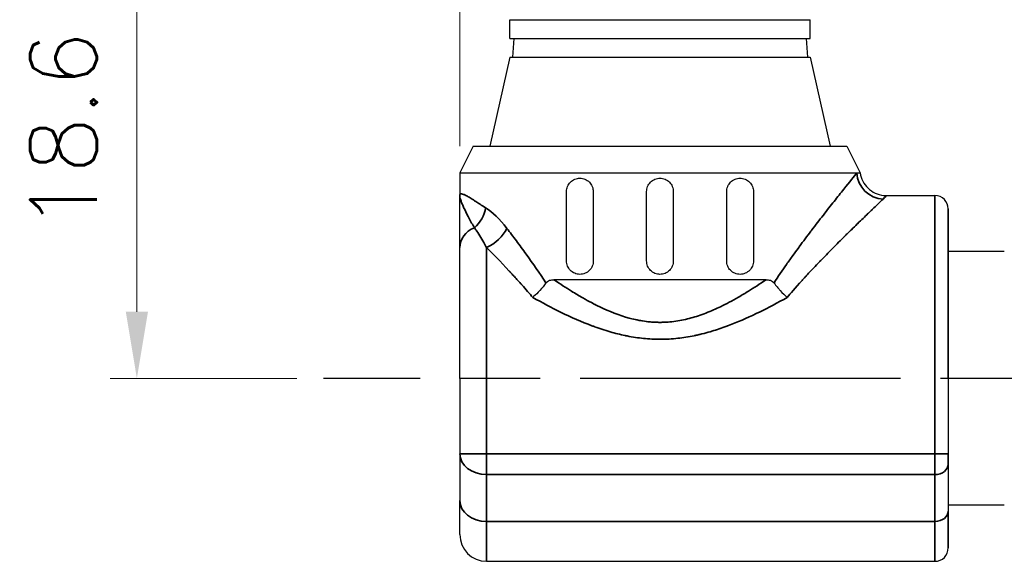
# Model space of a CAD drawing. Header units: millimetres. Extents: x 399 to 6076, y -1991 to 1602.
# Tile 70 of 256: x 4556 to 4592, y -1086 to -1065. Entities that reach past the tile are written whole.
import ezdxf

# ---------------------------------------------------------------- set-up
doc = ezdxf.new("R2010")
doc.units = ezdxf.units.MM
doc.linetypes.add('AM_ISO08W050', pattern=[18, 12, -1.5, 3, -1.5])
for name, color, linetype, lineweight in [('AM_5', 3, 'Continuous', 25), ('AM_7', 4, 'AM_ISO08W050', 25), ('可見 (ISO)', 7, 'Continuous', 25), ('窄部可見 (ISO)', 7, 'Continuous', 35)]:
    doc.layers.add(name, color=color, linetype=linetype, lineweight=lineweight)
doc.styles.add('尺寸標註', font='romans.shx', dxfattribs={"bigfont": 'CHINESET.SHX'})
doc.dimstyles.new('CNS1$0', dxfattribs={"dimtxt": 2.5, "dimasz": 2.5, "dimexe": 1, "dimexo": 1, "dimgap": 1.5, "dimtad": 1, "dimtoh": 1, "dimdec": 1, "dimdsep": 46, "dimtxsty": '尺寸標註', "dimcen": 0, "dimclrd": 2, "dimclre": 2, "dimclrt": 1, "dimadec": 0, "dimazin": 2, "dimtp": 0.1, "dimtm": 0.1, "dimtfac": 0.71, "dimtdec": 1, "dimtmove": 0, "dimatfit": 0, "dimfxl": 0, "dimlwd": 13, "dimlwe": 13, "dimarcsym": 0})

# ---------------------------------------------------------------- blocks, each defined once
blk = doc.blocks.new('*D348')
at = {"layer": 'AM_5', "color": 2, "lineweight": 13}
for p, q in [((4572.085, -1069.994), (4572.085, -1000.144)), ((4689.402, -1067.29), (4689.402, -1000.144)), ((4686.902, -1001.144), (4574.585, -1001.144))]:
    blk.add_line(p, q, dxfattribs=at)
at = {"layer": 'AM_5', "color": 2}
for points in [[(4574.585, -1000.728), (4574.585, -1001.561), (4572.085, -1001.144)], [(4686.902, -1000.728), (4686.902, -1001.561), (4689.402, -1001.144)]]:
    blk.add_solid(points, dxfattribs=at)
at = {"layer": 'Defpoints', "color": 0}
for p in [(4572.085, -1001.144), (4689.402, -1068.29), (4572.085, -1070.994)]:
    blk.add_point(p, dxfattribs=at)
at = {"layer": 'AM_5', "color": 1, "insert": (4630.743, -998.394), "char_height": 2.5, "attachment_point": 5, "style": '尺寸標註'}
blk.add_mtext('117.3', dxfattribs=at)
blk = doc.blocks.new('*D350')
at = {"layer": 'AM_5', "color": 2, "lineweight": 13}
for p, q in [((4623.303, -1060.144), (4558.987, -1060.144)), ((4559.987, -1062.644), (4559.987, -1076.194)), ((4565.975, -1078.694), (4558.987, -1078.694))]:
    blk.add_line(p, q, dxfattribs=at)
at = {"layer": 'AM_5', "color": 2}
for points in [[(4559.571, -1062.644), (4560.404, -1062.644), (4559.987, -1060.144)], [(4559.571, -1076.194), (4560.404, -1076.194), (4559.987, -1078.694)]]:
    blk.add_solid(points, dxfattribs=at)
at = {"layer": 'Defpoints', "color": 0}
for p in [(4624.303, -1060.144), (4559.987, -1078.694), (4566.975, -1078.694)]:
    blk.add_point(p, dxfattribs=at)
at = {"layer": 'AM_5', "color": 1, "insert": (4557.237, -1069.419), "char_height": 2.5, "attachment_point": 5, "rotation": 90, "style": '尺寸標註'}
blk.add_mtext('18.6', dxfattribs=at)

msp = doc.modelspace()

# ---------------------------------------------------------------- linework, layer by layer
at = {"layer": 'AM_7'}
msp.add_line((4606.595, -1078.694), (4566.975, -1078.694), dxfattribs=at)
at = {"layer": '可見 (ISO)'}
for p, q in [((4573.96, -1065.254), (4585.21, -1065.254)), ((4573.96, -1065.954), (4573.96, -1065.254)), ((4585.21, -1065.954), (4585.21, -1065.254)), ((4573.96, -1065.954), (4585.21, -1065.954)), ((4574.109, -1065.954), (4574.06, -1066.654)), ((4585.061, -1065.954), (4585.11, -1066.654)), ((4573.96, -1066.654), (4573.21, -1069.994)), ((4573.96, -1066.654), (4585.21, -1066.654)), ((4585.21, -1066.654), (4585.96, -1069.994)), ((4572.585, -1069.994), (4572.085, -1070.994)), ((4572.585, -1069.994), (4586.585, -1069.994)), ((4586.585, -1069.994), (4587.085, -1070.994)), ((4572.085, -1070.994), (4586.963, -1070.994)), ((4572.085, -1070.994), (4572.085, -1071.844)), ((4586.785, -1071.213), (4586.785, -1071.214)), ((4572.448, -1071.915), (4572.448, -1071.915)), ((4576.085, -1074.294), (4576.085, -1071.694)), ((4577.085, -1071.694), (4577.085, -1074.294)), ((4579.085, -1074.294), (4579.085, -1071.694)), ((4580.085, -1071.694), (4580.085, -1074.294)), ((4582.085, -1074.294), (4582.085, -1071.694)), ((4583.085, -1071.694), (4583.085, -1074.294)), ((4588.074, -1071.844), (4589.885, -1071.844)), ((4590.385, -1078.694), (4590.385, -1072.344)), ((4590.385, -1072.344), (4590.385, -1078.694)), ((4572.085, -1078.694), (4572.085, -1073.794)), ((4592.485, -1073.944), (4590.385, -1073.944)), ((4583.557, -1074.994), (4575.614, -1074.994)), ((4584.087, -1075.4), (4584.087, -1075.4)), ((4572.085, -1078.694), (4572.085, -1081.512)), ((4590.385, -1078.694), (4590.385, -1081.512)), ((4590.385, -1078.694), (4590.385, -1081.512)), ((4572.085, -1081.512), (4572.085, -1083.269)), ((4590.385, -1081.903), (4590.385, -1081.512)), ((4590.385, -1081.512), (4590.385, -1081.903)), ((4590.385, -1081.903), (4590.385, -1083.66)), ((4590.385, -1081.903), (4590.385, -1083.66)), ((4572.085, -1084.544), (4572.085, -1083.269)), ((4592.485, -1083.444), (4590.385, -1083.444)), ((4590.385, -1085.044), (4590.385, -1083.66)), ((4590.385, -1083.66), (4590.385, -1085.044)), ((4573.085, -1085.544), (4589.885, -1085.544))]:
    msp.add_line(p, q, dxfattribs=at)
for centre, radius, start, end in [((4589.885, -1072.344), 0.5, 0, 90), ((4573.085, -1084.544), 1, 180, 270), ((4589.885, -1085.044), 0.5, 270, 0)]:
    msp.add_arc(centre, radius, start, end, dxfattribs=at)
for points, knots in [([(4576.085, -1071.694), (4576.085, -1071.63), (4576.098, -1071.562), (4576.15, -1071.439), (4576.189, -1071.384), (4576.277, -1071.295), (4576.333, -1071.257), (4576.456, -1071.207), (4576.523, -1071.194), (4576.646, -1071.194), (4576.712, -1071.206), (4576.836, -1071.257), (4576.893, -1071.295), (4576.982, -1071.384), (4577.021, -1071.44), (4577.072, -1071.563), (4577.085, -1071.631), (4577.085, -1071.694)], [0, 0, 0, 0, 0.0193382, 0.0193382, 0.0386763, 0.0386763, 0.0590611, 0.0590611, 0.0794458, 0.0794458, 0.0994875, 0.0994875, 0.1195292, 0.1195292, 0.1386287, 0.1386287, 0.1577282, 0.1577282, 0.1577282, 0.1577282]), ([(4579.085, -1071.694), (4579.085, -1071.631), (4579.098, -1071.564), (4579.149, -1071.441), (4579.187, -1071.385), (4579.276, -1071.296), (4579.332, -1071.258), (4579.455, -1071.207), (4579.522, -1071.194), (4579.648, -1071.194), (4579.715, -1071.207), (4579.838, -1071.258), (4579.894, -1071.296), (4579.983, -1071.385), (4580.021, -1071.441), (4580.072, -1071.564), (4580.085, -1071.631), (4580.085, -1071.694)], [0, 0, 0, 0, 0.0188403, 0.0188403, 0.0376807, 0.0376807, 0.056521, 0.056521, 0.0753613, 0.0753613, 0.0942016, 0.0942016, 0.113042, 0.113042, 0.1318823, 0.1318823, 0.1507226, 0.1507226, 0.1507226, 0.1507226]), ([(4582.085, -1071.694), (4582.085, -1071.631), (4582.098, -1071.563), (4582.149, -1071.44), (4582.188, -1071.384), (4582.277, -1071.295), (4582.334, -1071.257), (4582.458, -1071.206), (4582.524, -1071.194), (4582.647, -1071.194), (4582.714, -1071.207), (4582.837, -1071.257), (4582.893, -1071.295), (4582.982, -1071.384), (4583.02, -1071.439), (4583.072, -1071.562), (4583.085, -1071.63), (4583.085, -1071.694)], [0, 0, 0, 0, 0.0190995, 0.0190995, 0.038199, 0.038199, 0.0582407, 0.0582407, 0.0782824, 0.0782824, 0.0986672, 0.0986672, 0.1190519, 0.1190519, 0.1383901, 0.1383901, 0.1577282, 0.1577282, 0.1577282, 0.1577282]), ([(4587.085, -1070.994), (4587.101, -1071.101), (4587.135, -1071.206), (4587.234, -1071.398), (4587.301, -1071.488), (4587.456, -1071.638), (4587.548, -1071.702), (4587.744, -1071.794), (4587.851, -1071.825), (4587.997, -1071.842), (4588.035, -1071.844), (4588.074, -1071.844)], [0, 0, 0, 0, 0.0323509, 0.0323509, 0.0648619, 0.0648619, 0.0973671, 0.0973671, 0.1298724, 0.1298724, 0.1414389, 0.1414389, 0.1414389, 0.1414389]), ([(4572.085, -1073.794), (4572.085, -1073.746), (4572.085, -1073.685), (4572.085, -1073.611), (4572.085, -1073.575), (4572.085, -1073.535), (4572.085, -1073.491), (4572.085, -1073.448), (4572.085, -1073.401), (4572.085, -1073.351), (4572.085, -1073.323), (4572.085, -1073.293), (4572.085, -1073.263), (4572.085, -1073.029), (4572.085, -1072.853), (4572.085, -1072.736), (4572.085, -1072.734), (4572.085, -1072.734), (4572.085, -1072.731), (4572.085, -1072.547), (4572.085, -1072.389), (4572.085, -1072.257), (4572.085, -1072.253), (4572.085, -1072.249), (4572.085, -1072.244), (4572.085, -1072.166), (4572.085, -1072.093), (4572.085, -1072.026), (4572.085, -1071.96), (4572.085, -1071.899), (4572.085, -1071.844)], [0, 0, 0, 0, 0.109375, 0.109375, 0.109375, 0.164063, 0.164063, 0.164063, 0.21875, 0.21875, 0.21875, 0.25, 0.25, 0.25, 0.496094, 0.496094, 0.496094, 0.5, 0.5, 0.5, 0.742188, 0.742188, 0.742188, 0.75, 0.75, 0.75, 0.875, 0.875, 0.875, 1, 1, 1, 1]), ([(4577.085, -1074.294), (4577.085, -1074.357), (4577.073, -1074.423), (4577.023, -1074.544), (4576.986, -1074.599), (4576.898, -1074.69), (4576.84, -1074.73), (4576.715, -1074.782), (4576.647, -1074.794), (4576.521, -1074.794), (4576.453, -1074.781), (4576.328, -1074.728), (4576.27, -1074.688), (4576.183, -1074.598), (4576.147, -1074.544), (4576.098, -1074.423), (4576.085, -1074.357), (4576.085, -1074.294)], [0.1577208, 0.1577208, 0.1577208, 0.1577208, 0.1764547, 0.1764547, 0.1951885, 0.1951885, 0.2155952, 0.2155952, 0.2360018, 0.2360018, 0.2569247, 0.2569247, 0.2778476, 0.2778476, 0.2966445, 0.2966445, 0.3154415, 0.3154415, 0.3154415, 0.3154415]), ([(4580.085, -1074.294), (4580.085, -1074.357), (4580.072, -1074.424), (4580.021, -1074.547), (4579.983, -1074.603), (4579.894, -1074.692), (4579.838, -1074.731), (4579.715, -1074.782), (4579.648, -1074.794), (4579.522, -1074.794), (4579.455, -1074.782), (4579.332, -1074.731), (4579.276, -1074.692), (4579.187, -1074.603), (4579.149, -1074.547), (4579.098, -1074.424), (4579.085, -1074.357), (4579.085, -1074.294)], [0.1507226, 0.1507226, 0.1507226, 0.1507226, 0.169563, 0.169563, 0.1884033, 0.1884033, 0.2072436, 0.2072436, 0.226084, 0.226084, 0.2449243, 0.2449243, 0.2637646, 0.2637646, 0.2826049, 0.2826049, 0.3014453, 0.3014453, 0.3014453, 0.3014453]), ([(4583.085, -1074.294), (4583.085, -1074.357), (4583.073, -1074.423), (4583.023, -1074.544), (4582.987, -1074.598), (4582.9, -1074.688), (4582.843, -1074.728), (4582.717, -1074.781), (4582.649, -1074.794), (4582.523, -1074.794), (4582.455, -1074.782), (4582.33, -1074.73), (4582.272, -1074.69), (4582.184, -1074.599), (4582.147, -1074.544), (4582.097, -1074.423), (4582.085, -1074.357), (4582.085, -1074.294)], [0.1577208, 0.1577208, 0.1577208, 0.1577208, 0.1765177, 0.1765177, 0.1953147, 0.1953147, 0.2162376, 0.2162376, 0.2371605, 0.2371605, 0.2575671, 0.2575671, 0.2779737, 0.2779737, 0.2967076, 0.2967076, 0.3154415, 0.3154415, 0.3154415, 0.3154415]), ([(4575.313, -1075.115), (4575.246, -1075.21), (4575.168, -1075.307), (4575.009, -1075.481), (4574.931, -1075.558), (4574.84, -1075.638), (4574.828, -1075.648), (4574.817, -1075.658)], [0.00000157, 0.00000157, 0.00000157, 0.00000157, 0.03773377, 0.03773377, 0.07068367, 0.07068367, 0.07542641, 0.07542641, 0.07542641, 0.07542641]), ([(4575.313, -1075.115), (4575.33, -1075.091), (4575.349, -1075.072), (4575.396, -1075.039), (4575.423, -1075.026), (4575.502, -1075), (4575.559, -1074.994), (4575.614, -1074.994)], [0.0000014, 0.0000014, 0.0000014, 0.0000014, 0.00932853, 0.00932853, 0.01959272, 0.01959272, 0.03886697, 0.03886697, 0.03886697, 0.03886697]), ([(4583.557, -1074.994), (4583.611, -1074.994), (4583.668, -1075), (4583.747, -1075.026), (4583.774, -1075.039), (4583.821, -1075.072), (4583.84, -1075.091), (4583.857, -1075.115)], [0.00000446, 0.00000446, 0.00000446, 0.00000446, 0.01927083, 0.01927083, 0.02954111, 0.02954111, 0.03887318, 0.03887318, 0.03887318, 0.03887318]), ([(4583.857, -1075.115), (4583.895, -1075.168), (4583.935, -1075.22), (4583.974, -1075.268), (4583.994, -1075.291), (4584.013, -1075.314), (4584.032, -1075.336), (4584.041, -1075.347), (4584.051, -1075.358), (4584.06, -1075.369), (4584.065, -1075.374), (4584.069, -1075.379), (4584.074, -1075.384), (4584.078, -1075.39), (4584.082, -1075.394), (4584.087, -1075.4), (4584.173, -1075.496), (4584.265, -1075.583), (4584.353, -1075.658)], [0, 0, 0, 0, 0.25, 0.25, 0.25, 0.375, 0.375, 0.375, 0.4375, 0.4375, 0.4375, 0.46875, 0.46875, 0.46875, 0.5, 0.5, 0.5, 0.9999987, 0.9999987, 0.9999987, 0.9999987])]:
    msp.add_open_spline(points, degree=3, knots=knots, dxfattribs=at)
msp.add_open_spline([(4586.963, -1070.994), (4587.044, -1070.994), (4587.085, -1070.994), (4587.085, -1070.994)], degree=3, dxfattribs=at)
at = {"layer": '窄部可見 (ISO)'}
for p, q in [((4589.885, -1078.694), (4589.885, -1071.844)), ((4573.085, -1078.694), (4573.085, -1073.787)), ((4575.614, -1074.994), (4575.614, -1074.994)), ((4573.085, -1081.512), (4573.085, -1078.694)), ((4589.885, -1078.694), (4589.885, -1081.512)), ((4573.085, -1081.512), (4572.085, -1081.512)), ((4573.085, -1082.294), (4573.085, -1081.512)), ((4589.885, -1081.512), (4573.085, -1081.512)), ((4589.885, -1081.512), (4589.885, -1082.294)), ((4589.885, -1081.512), (4590.385, -1081.512)), ((4573.085, -1084.051), (4573.085, -1082.294)), ((4573.085, -1082.294), (4589.885, -1082.294)), ((4589.885, -1082.294), (4589.885, -1084.051)), ((4573.085, -1085.544), (4573.085, -1084.051)), ((4589.885, -1084.051), (4573.085, -1084.051)), ((4589.885, -1085.544), (4589.885, -1084.051))]:
    msp.add_line(p, q, dxfattribs=at)
for centre, major_axis, ratio, start_param, end_param in [((4587.947, -1070.994), (0.736, -0.677), 0.965519, 3.903326, 5.439158), ((4572.178, -1072.301), (-0.482, -0.876), 0.841295, 1.120848, 2.004762), ((4573.085, -1073.794), (-1, 0), 0.837637, 5.183305, 6.283185), ((4573.085, -1073.071), (0.756, 0.654), 0.613283, 4.224582, 5.329054), ((4573.085, -1081.512), (-1, 0), 0.782011, 0, 1.570796), ((4589.885, -1081.903), (0.5, 0), 0.782011, 4.712389, 6.283185), ((4573.085, -1083.269), (-1, 0), 0.782011, 0, 1.570796), ((4589.885, -1083.66), (0.5, 0), 0.782011, 4.712389, 6.283185)]:
    msp.add_ellipse(centre, major_axis=major_axis, ratio=ratio, start_param=start_param, end_param=end_param, dxfattribs=at)
for points, knots in [([(4583.857, -1075.115), (4584.01, -1074.88), (4584.167, -1074.649), (4584.326, -1074.423), (4584.405, -1074.31), (4584.485, -1074.198), (4584.565, -1074.087), (4584.629, -1073.998), (4584.693, -1073.911), (4584.757, -1073.822), (4584.773, -1073.801), (4584.789, -1073.779), (4584.805, -1073.758), (4584.955, -1073.554), (4585.1, -1073.36), (4585.24, -1073.176), (4585.252, -1073.161), (4585.263, -1073.146), (4585.275, -1073.131), (4585.42, -1072.939), (4585.56, -1072.758), (4585.693, -1072.587), (4585.697, -1072.582), (4585.701, -1072.577), (4585.706, -1072.571), (4585.85, -1072.387), (4585.983, -1072.217), (4586.106, -1072.062), (4586.239, -1071.894), (4586.36, -1071.742), (4586.467, -1071.609), (4586.696, -1071.323), (4586.86, -1071.121), (4586.963, -1070.994)], [0, 0, 0, 0, 0.125, 0.125, 0.125, 0.1875, 0.1875, 0.1875, 0.237755, 0.237755, 0.237755, 0.25, 0.25, 0.25, 0.365555, 0.365555, 0.365555, 0.375, 0.375, 0.375, 0.496026, 0.496026, 0.496026, 0.5, 0.5, 0.5, 0.613417, 0.613417, 0.613417, 0.736214, 0.736214, 0.736214, 1, 1, 1, 1]), ([(4572.085, -1071.844), (4572.085, -1071.819), (4572.091, -1071.801), (4572.104, -1071.79), (4572.108, -1071.787), (4572.113, -1071.784), (4572.119, -1071.782), (4572.126, -1071.78), (4572.135, -1071.778), (4572.146, -1071.779), (4572.147, -1071.779), (4572.147, -1071.779), (4572.148, -1071.779), (4572.168, -1071.78), (4572.194, -1071.786), (4572.225, -1071.798), (4572.241, -1071.804), (4572.258, -1071.812), (4572.277, -1071.821), (4572.286, -1071.825), (4572.296, -1071.83), (4572.306, -1071.835), (4572.311, -1071.838), (4572.317, -1071.841), (4572.322, -1071.843), (4572.325, -1071.845), (4572.327, -1071.846), (4572.33, -1071.848), (4572.332, -1071.849), (4572.334, -1071.85), (4572.337, -1071.851), (4572.358, -1071.863), (4572.378, -1071.874), (4572.401, -1071.887), (4572.423, -1071.9), (4572.447, -1071.915), (4572.472, -1071.93), (4572.497, -1071.946), (4572.524, -1071.962), (4572.552, -1071.98), (4572.566, -1071.989), (4572.58, -1071.998), (4572.595, -1072.008), (4572.603, -1072.013), (4572.61, -1072.018), (4572.618, -1072.023), (4572.622, -1072.025), (4572.626, -1072.027), (4572.629, -1072.03), (4572.631, -1072.031), (4572.633, -1072.032), (4572.635, -1072.034), (4572.637, -1072.035), (4572.638, -1072.036), (4572.639, -1072.036), (4572.658, -1072.049), (4572.67, -1072.056), (4572.686, -1072.067), (4572.778, -1072.127), (4572.895, -1072.205), (4573.049, -1072.301)], [0, 0, 0, 0, 0.140625, 0.140625, 0.140625, 0.1875, 0.1875, 0.1875, 0.25, 0.25, 0.25, 0.254664, 0.254664, 0.254664, 0.375, 0.375, 0.375, 0.4375, 0.4375, 0.4375, 0.46875, 0.46875, 0.46875, 0.484375, 0.484375, 0.484375, 0.492187, 0.492187, 0.492187, 0.49847, 0.49847, 0.49847, 0.562343, 0.562343, 0.562343, 0.625, 0.625, 0.625, 0.6875, 0.6875, 0.6875, 0.71875, 0.71875, 0.71875, 0.734375, 0.734375, 0.734375, 0.742187, 0.742187, 0.742187, 0.746094, 0.746094, 0.746094, 0.748703, 0.748703, 0.748703, 0.78634, 0.78634, 0.78634, 1, 1, 1, 1]), ([(4572.631, -1073.048), (4572.566, -1072.937), (4572.494, -1072.811), (4572.424, -1072.679), (4572.416, -1072.664), (4572.408, -1072.648), (4572.399, -1072.632), (4572.338, -1072.515), (4572.279, -1072.396), (4572.229, -1072.285), (4572.229, -1072.284), (4572.228, -1072.282), (4572.228, -1072.281), (4572.227, -1072.279), (4572.226, -1072.277), (4572.225, -1072.275), (4572.204, -1072.228), (4572.184, -1072.182), (4572.167, -1072.138), (4572.149, -1072.092), (4572.133, -1072.049), (4572.121, -1072.011), (4572.12, -1072.008), (4572.119, -1072.005), (4572.118, -1072.002), (4572.092, -1071.92), (4572.085, -1071.873), (4572.085, -1071.844)], [0, 0, 0, 0, 0.249939, 0.249939, 0.249939, 0.2798297, 0.2798297, 0.2798297, 0.4998779, 0.4998779, 0.4998779, 0.5023794, 0.5023794, 0.5023794, 0.5076885, 0.5076885, 0.5076885, 0.6248474, 0.6248474, 0.6248474, 0.7492415, 0.7492415, 0.7492415, 0.7576275, 0.7576275, 0.7576275, 0.9997559, 0.9997559, 0.9997559, 0.9997559]), ([(4587.947, -1071.975), (4587.889, -1072.03), (4587.812, -1072.102), (4587.717, -1072.193), (4587.67, -1072.238), (4587.618, -1072.288), (4587.561, -1072.342), (4587.532, -1072.37), (4587.503, -1072.398), (4587.472, -1072.428), (4587.456, -1072.442), (4587.441, -1072.457), (4587.425, -1072.473), (4587.417, -1072.48), (4587.409, -1072.488), (4587.401, -1072.496), (4587.397, -1072.5), (4587.392, -1072.504), (4587.388, -1072.508), (4587.384, -1072.512), (4587.38, -1072.516), (4587.376, -1072.52), (4587.262, -1072.629), (4587.132, -1072.755), (4586.986, -1072.896), (4586.982, -1072.9), (4586.978, -1072.903), (4586.975, -1072.907), (4586.905, -1072.975), (4586.832, -1073.046), (4586.755, -1073.122), (4586.714, -1073.161), (4586.673, -1073.202), (4586.631, -1073.244), (4586.609, -1073.265), (4586.588, -1073.286), (4586.566, -1073.307), (4586.555, -1073.318), (4586.544, -1073.329), (4586.533, -1073.34), (4586.528, -1073.345), (4586.523, -1073.351), (4586.517, -1073.356), (4586.514, -1073.359), (4586.511, -1073.362), (4586.508, -1073.365), (4586.505, -1073.368), (4586.502, -1073.37), (4586.5, -1073.372), (4586.361, -1073.51), (4586.204, -1073.666), (4586.03, -1073.842), (4586.018, -1073.854), (4586.006, -1073.866), (4585.994, -1073.879), (4585.918, -1073.956), (4585.839, -1074.036), (4585.757, -1074.121), (4585.709, -1074.17), (4585.66, -1074.221), (4585.61, -1074.273), (4585.585, -1074.299), (4585.56, -1074.325), (4585.534, -1074.352), (4585.521, -1074.365), (4585.509, -1074.378), (4585.496, -1074.392), (4585.489, -1074.399), (4585.483, -1074.405), (4585.476, -1074.412), (4585.473, -1074.416), (4585.47, -1074.419), (4585.467, -1074.422), (4585.463, -1074.426), (4585.459, -1074.431), (4585.457, -1074.433), (4585.454, -1074.436), (4585.45, -1074.44), (4585.447, -1074.443), (4585.385, -1074.508), (4585.311, -1074.586), (4585.224, -1074.679), (4585.178, -1074.728), (4585.129, -1074.781), (4585.076, -1074.839), (4585.049, -1074.867), (4585.022, -1074.897), (4584.994, -1074.928), (4584.979, -1074.943), (4584.965, -1074.959), (4584.95, -1074.975), (4584.936, -1074.991), (4584.922, -1075.007), (4584.906, -1075.024), (4584.653, -1075.303), (4584.469, -1075.52), (4584.353, -1075.658)], [0, 0, 0, 0, 0.125, 0.125, 0.125, 0.1875, 0.1875, 0.1875, 0.21875, 0.21875, 0.21875, 0.234375, 0.234375, 0.234375, 0.2421875, 0.2421875, 0.2421875, 0.2460937, 0.2460937, 0.2460937, 0.25, 0.25, 0.25, 0.375, 0.375, 0.375, 0.3780751, 0.3780751, 0.3780751, 0.4375, 0.4375, 0.4375, 0.46875, 0.46875, 0.46875, 0.484375, 0.484375, 0.484375, 0.4921875, 0.4921875, 0.4921875, 0.4960938, 0.4960938, 0.4960938, 0.4982063, 0.4982063, 0.4982063, 0.5, 0.5, 0.5, 0.625, 0.625, 0.625, 0.6336721, 0.6336721, 0.6336721, 0.6875, 0.6875, 0.6875, 0.71875, 0.71875, 0.71875, 0.734375, 0.734375, 0.734375, 0.7421875, 0.7421875, 0.7421875, 0.7460938, 0.7460938, 0.7460938, 0.7480469, 0.7480469, 0.7480469, 0.75, 0.75, 0.75, 0.7532095, 0.7532095, 0.7532095, 0.8125, 0.8125, 0.8125, 0.84375, 0.84375, 0.84375, 0.859375, 0.859375, 0.859375, 0.8671875, 0.8671875, 0.8671875, 0.875, 0.875, 0.875, 1, 1, 1, 1]), ([(4588.074, -1071.844), (4588.074, -1071.844), (4588.074, -1071.844), (4588.074, -1071.844), (4588.031, -1071.895), (4587.947, -1071.975)], [0.4997154, 0.4997154, 0.4997154, 0.4997154, 0.5, 0.5, 1, 1, 1, 1]), ([(4573.085, -1073.787), (4573.058, -1073.733), (4573.025, -1073.669), (4572.987, -1073.598), (4572.901, -1073.441), (4572.771, -1073.238), (4572.696, -1073.135), (4572.67, -1073.099), (4572.649, -1073.07), (4572.631, -1073.048)], [0, 0, 0, 0, 0.25, 0.25, 0.25, 0.803276, 0.803276, 0.803276, 1, 1, 1, 1]), ([(4573.85, -1073.071), (4573.965, -1073.222), (4574.083, -1073.378), (4574.325, -1073.703), (4574.448, -1073.87), (4574.826, -1074.393), (4575.075, -1074.75), (4575.313, -1075.115)], [0, 0, 0, 0, 0.25, 0.25, 0.5, 0.5, 1, 1, 1, 1]), ([(4574.817, -1075.658), (4574.762, -1075.592), (4574.698, -1075.517), (4574.625, -1075.432), (4574.561, -1075.358), (4574.49, -1075.276), (4574.412, -1075.189), (4574.406, -1075.182), (4574.4, -1075.176), (4574.395, -1075.17), (4574.389, -1075.163), (4574.385, -1075.158), (4574.378, -1075.151), (4574.267, -1075.027), (4574.176, -1074.927), (4574.103, -1074.848), (4574.066, -1074.808), (4574.034, -1074.774), (4574.007, -1074.744), (4573.993, -1074.73), (4573.981, -1074.716), (4573.97, -1074.704), (4573.964, -1074.698), (4573.959, -1074.693), (4573.953, -1074.687), (4573.951, -1074.684), (4573.948, -1074.682), (4573.946, -1074.679), (4573.945, -1074.678), (4573.944, -1074.677), (4573.943, -1074.675), (4573.942, -1074.675), (4573.941, -1074.674), (4573.941, -1074.674), (4573.941, -1074.673), (4573.94, -1074.673), (4573.94, -1074.673), (4573.94, -1074.673), (4573.94, -1074.672), (4573.939, -1074.672), (4573.6, -1074.309), (4573.315, -1074.02), (4573.085, -1073.787)], [0.0000044, 0.0000044, 0.0000044, 0.0000044, 0.125, 0.125, 0.125, 0.234375, 0.234375, 0.234375, 0.2421875, 0.2421875, 0.2421875, 0.25, 0.25, 0.25, 0.375, 0.375, 0.375, 0.4375, 0.4375, 0.4375, 0.46875, 0.46875, 0.46875, 0.484375, 0.484375, 0.484375, 0.4921875, 0.4921875, 0.4921875, 0.4960937, 0.4960937, 0.4960937, 0.4980469, 0.4980469, 0.4980469, 0.4990234, 0.4990234, 0.4990234, 0.5, 0.5, 0.5, 1, 1, 1, 1]), ([(4575.614, -1074.994), (4575.843, -1075.151), (4576.063, -1075.295), (4576.275, -1075.426), (4576.411, -1075.511), (4576.545, -1075.591), (4576.697, -1075.678), (4576.913, -1075.801), (4577.123, -1075.912), (4577.326, -1076.01), (4577.672, -1076.176), (4578.071, -1076.334), (4578.434, -1076.432), (4578.466, -1076.441), (4578.496, -1076.449), (4578.532, -1076.458), (4578.712, -1076.503), (4578.891, -1076.537), (4579.068, -1076.559), (4579.245, -1076.582), (4579.422, -1076.593), (4579.596, -1076.592), (4579.789, -1076.592), (4579.983, -1076.577), (4580.179, -1076.549), (4580.37, -1076.521), (4580.57, -1076.478), (4580.748, -1076.429), (4580.931, -1076.379), (4581.117, -1076.317), (4581.307, -1076.244), (4581.494, -1076.171), (4581.683, -1076.087), (4581.854, -1076.005), (4582.069, -1075.901), (4582.291, -1075.783), (4582.521, -1075.65), (4582.658, -1075.571), (4582.775, -1075.501), (4582.897, -1075.425), (4583.108, -1075.294), (4583.328, -1075.15), (4583.557, -1074.994)], [0.0000001, 0.0000001, 0.0000001, 0.0000001, 0.0877818, 0.0877818, 0.0877818, 0.1444839, 0.1444839, 0.1444839, 0.2252965, 0.2252965, 0.2252965, 0.3626099, 0.3626099, 0.3626099, 0.375, 0.375, 0.375, 0.4375, 0.4375, 0.4375, 0.4999583, 0.4999583, 0.4999583, 0.5694653, 0.5694653, 0.5694653, 0.6372075, 0.6372075, 0.6372075, 0.7065275, 0.7065275, 0.7065275, 0.7748313, 0.7748313, 0.7748313, 0.8607276, 0.8607276, 0.8607276, 0.9119693, 0.9119693, 0.9119693, 0.9999999, 0.9999999, 0.9999999, 0.9999999]), ([(4584.353, -1075.658), (4583.997, -1075.858), (4583.649, -1076.042), (4583.309, -1076.208), (4583.269, -1076.228), (4583.228, -1076.247), (4583.188, -1076.267), (4582.832, -1076.437), (4582.485, -1076.587), (4582.147, -1076.714), (4582.126, -1076.722), (4582.108, -1076.729), (4582.084, -1076.738), (4581.897, -1076.806), (4581.713, -1076.868), (4581.532, -1076.923), (4581.509, -1076.93), (4581.485, -1076.937), (4581.462, -1076.943), (4581.36, -1076.973), (4581.259, -1077), (4581.159, -1077.025), (4581.109, -1077.038), (4581.059, -1077.05), (4581.01, -1077.061), (4580.985, -1077.067), (4580.96, -1077.072), (4580.936, -1077.077), (4580.924, -1077.08), (4580.914, -1077.082), (4580.903, -1077.084), (4580.89, -1077.087), (4580.876, -1077.09), (4580.862, -1077.093), (4580.659, -1077.135), (4580.458, -1077.167), (4580.258, -1077.189), (4580.037, -1077.213), (4579.816, -1077.226), (4579.597, -1077.226), (4579.387, -1077.227), (4579.175, -1077.216), (4578.962, -1077.194), (4578.763, -1077.174), (4578.562, -1077.143), (4578.36, -1077.103), (4578.347, -1077.101), (4578.332, -1077.098), (4578.32, -1077.095), (4578.307, -1077.093), (4578.294, -1077.09), (4578.281, -1077.087), (4578.096, -1077.048), (4577.909, -1077.002), (4577.718, -1076.946), (4577.616, -1076.917), (4577.513, -1076.885), (4577.41, -1076.851), (4577.358, -1076.834), (4577.306, -1076.816), (4577.253, -1076.798), (4577.227, -1076.788), (4577.201, -1076.779), (4577.175, -1076.77), (4577.162, -1076.765), (4577.149, -1076.76), (4577.135, -1076.756), (4577.122, -1076.751), (4577.107, -1076.745), (4577.096, -1076.741), (4577.075, -1076.734), (4577.055, -1076.726), (4577.035, -1076.718), (4576.656, -1076.577), (4576.264, -1076.405), (4575.863, -1076.209), (4575.522, -1076.042), (4575.174, -1075.858), (4574.817, -1075.658)], [0, 0, 0, 0, 0.1116886, 0.1116886, 0.1116886, 0.125, 0.125, 0.125, 0.242665, 0.242665, 0.242665, 0.25, 0.25, 0.25, 0.3053357, 0.3053357, 0.3053357, 0.3125, 0.3125, 0.3125, 0.34375, 0.34375, 0.34375, 0.359375, 0.359375, 0.359375, 0.3671875, 0.3671875, 0.3671875, 0.3707055, 0.3707055, 0.3707055, 0.375, 0.375, 0.375, 0.4341824, 0.4341824, 0.4341824, 0.4997294, 0.4997294, 0.4997294, 0.5625, 0.5625, 0.5625, 0.6210938, 0.6210938, 0.6210938, 0.625, 0.625, 0.625, 0.6291113, 0.6291113, 0.6291113, 0.6875, 0.6875, 0.6875, 0.71875, 0.71875, 0.71875, 0.734375, 0.734375, 0.734375, 0.7421875, 0.7421875, 0.7421875, 0.7460937, 0.7460937, 0.7460937, 0.75, 0.75, 0.75, 0.7570871, 0.7570871, 0.7570871, 0.8883889, 0.8883889, 0.8883889, 1, 1, 1, 1]), ([(4579.736, -1076.589), (4579.688, -1076.591), (4579.639, -1076.592), (4579.591, -1076.592), (4579.397, -1076.592), (4579.203, -1076.579), (4579.007, -1076.551), (4578.874, -1076.533), (4578.737, -1076.506), (4578.606, -1076.476)], [0.4827165, 0.4827165, 0.4827165, 0.4827165, 0.4999483, 0.4999483, 0.4999483, 0.5693362, 0.5693362, 0.5693362, 0.6161202, 0.6161202, 0.6161202, 0.6161202])]:
    msp.add_open_spline(points, degree=3, knots=knots, dxfattribs=at)
for points in [[(4573.049, -1072.301), (4573.303, -1072.46), (4573.579, -1072.716), (4573.85, -1073.071)], [(4577.194, -1075.945), (4577.143, -1075.919), (4577.091, -1075.893), (4577.04, -1075.866)]]:
    msp.add_open_spline(points, degree=3, dxfattribs=at)

# ---------------------------------------------------------------- dimensions: what is measured, and where the dimension line sits
at = {"layer": 'AM_5'}
dim = msp.add_linear_dim(base=(4572.085, -1001.144), p1=(4689.402, -1068.29), p2=(4572.085, -1070.994), dimstyle='CNS1$0', override={"dimfxl": 4, "dimarcsym": 1}, dxfattribs=at)
dim.commit()
dim.dimension.update_dxf_attribs({"geometry": '*D348', "text_midpoint": (4630.743, -998.394)})
dim = msp.add_linear_dim(base=(4559.98719134, -1078.694231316), p1=(4624.303201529, -1060.144231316), p2=(4566.975039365, -1078.694231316), angle=90, dimstyle='CNS1$0', override={"dimfxl": 4, "dimarcsym": 1}, dxfattribs=at)
dim.commit()
dim.dimension.update_dxf_attribs({"geometry": '*D350', "text_midpoint": (4557.23719134, -1069.419231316)})

doc.saveas('drawing.dxf')
